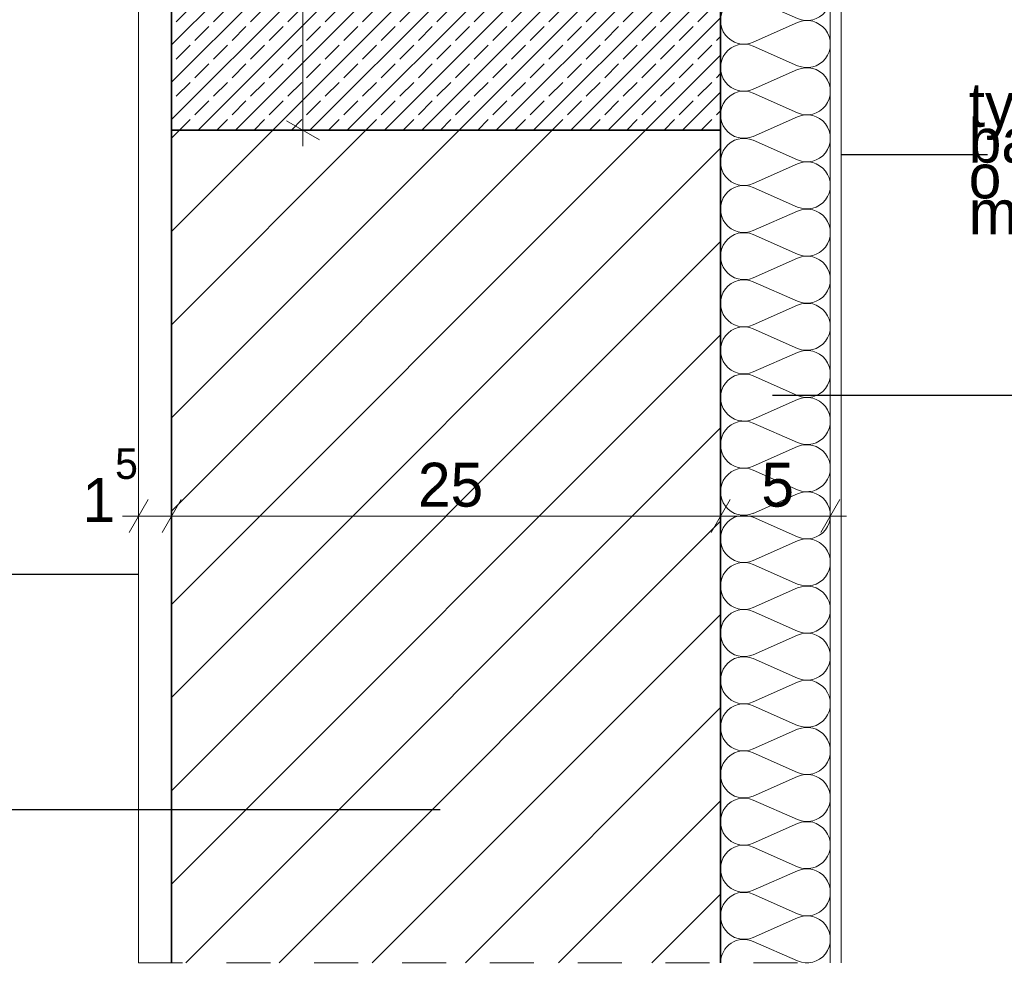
# Model space of a CAD drawing. Extents: x -109972 to -86652, y 98618 to 122888.
# Tile 9 of 74: x -98870 to -98421, y 106888 to 107319. Entities that reach past the tile are written whole.
import ezdxf

# ---------------------------------------------------------------- set-up
doc = ezdxf.new("R2010")
doc.units = 0
doc.header["$MEASUREMENT"] = 0
doc.linetypes.add('Przerywana', pattern=[40, 20, -20])
for name, color, linetype, lineweight in [('A-Opisy_Nr_Pióra__21', 7, 'Continuous', 13), ('Arch wykończenie_Nr_Pióra__46', 5, 'Continuous', 13), ('Arch wymiary_Nr_Pióra__21', 7, 'Continuous', 13), ('Arch ściany nośne_Nr_Pióra__21', 7, 'Continuous', 13), ('Arch ściany nośne_Nr_Pióra__27', 7, 'Continuous', 35), ('INWENT.ŚCIANY_Nr_Pióra__21', 7, 'Continuous', 13)]:
    doc.layers.add(name, color=color, linetype=linetype, lineweight=lineweight)
doc.layers.add('Arch ocieplenie', color=7, linetype='Continuous')
doc.layers.add('Arch wymiary', color=7, linetype='Continuous')
doc.layers.add('Arch ocieplenie_Nr_Pióra__24', color=7, linetype='Continuous', lineweight=13, true_color=0x029e21)
doc.styles.add('GENERATED_STYLE_2', font='txt')
doc.styles.add('GENERATED_STYLE_3', font='txt')
doc.styles.add('GENERATED_STYLE_4', font='txt')
doc.dimstyles.new('GENERATED_STYLE__3', dxfattribs={"dimtxt": 20, "dimasz": 11.4, "dimexe": 0.18, "dimexo": 0, "dimgap": 0.09, "dimtad": 1, "dimdec": 0, "dimlfac": 0.1, "dimzin": 0, "dimdsep": 46, "dimtxsty": 'GENERATED_STYLE_2', "dimblk": 'ARROWHEAD_2', "dimblk1": 'ARROWHEAD_2', "dimblk2": 'ARROWHEAD_2', "dimcen": 0.09, "dimclrd": 7, "dimclre": 7, "dimclrt": 7, "dimazin": 0, "dimtfac": 1, "dimtdec": 4, "dimtmove": 0, "dimatfit": 3, "dimfxl": 0, "dimtolj": 1, "dimtzin": 0, "dimarcsym": 0})
doc.dimstyles.new('GENERATED_STYLE__4', dxfattribs={"dimtxt": 20, "dimasz": 11.4, "dimexe": 0.18, "dimexo": 0, "dimgap": 0.09, "dimtad": 1, "dimtih": 1, "dimtoh": 1, "dimdec": 0, "dimlfac": 0.1, "dimzin": 0, "dimdsep": 46, "dimtxsty": 'GENERATED_STYLE_2', "dimblk": 'ARROWHEAD_2', "dimblk1": 'ARROWHEAD_2', "dimblk2": 'ARROWHEAD_2', "dimcen": 0.09, "dimclrd": 7, "dimclre": 7, "dimclrt": 7, "dimazin": 0, "dimtfac": 1, "dimtdec": 4, "dimtmove": 0, "dimatfit": 3, "dimfxl": 0, "dimtolj": 1, "dimtzin": 0, "dimarcsym": 0})
doc.dimstyles.new('GENERATED_STYLE__5', dxfattribs={"dimtxt": 0.18, "dimasz": 27.36, "dimexe": 0.18, "dimexo": 0.0625, "dimgap": 0.09, "dimtad": 0, "dimtih": 1, "dimtoh": 1, "dimdec": 4, "dimzin": 0, "dimdsep": 46, "dimcen": 0.09, "dimadec": 0, "dimazin": 0, "dimtfac": 1, "dimtdec": 4, "dimtmove": 0, "dimatfit": 3, "dimldrblk": 'ARROWHEAD_5', "dimfxl": 0, "dimtolj": 1, "dimtzin": 0, "dimarcsym": 0})

# ---------------------------------------------------------------- blocks, each defined once
blk = doc.blocks.new('Izolacja cieplna 14_13', base_point=(-98550.46, 106889.29))
at = {"layer": 'Arch ocieplenie_Nr_Pióra__24', "linetype": 'Continuous'}
for p, q in [((-98535.56, 107458.43), (-98515.36, 107467.35)), ((-98515.36, 107447.7), (-98535.56, 107456.62)), ((-98535.56, 107436.98), (-98515.36, 107445.9)), ((-98515.36, 107426.26), (-98535.56, 107435.18)), ((-98535.56, 107415.54), (-98515.36, 107424.46)), ((-98515.36, 107404.82), (-98535.56, 107413.74)), ((-98535.56, 107394.1), (-98515.36, 107403.02)), ((-98515.36, 107383.38), (-98535.56, 107392.3)), ((-98535.56, 107372.65), (-98515.36, 107381.57)), ((-98515.36, 107361.93), (-98535.56, 107370.85)), ((-98535.56, 107351.21), (-98515.36, 107360.13)), ((-98515.36, 107340.49), (-98535.56, 107349.41)), ((-98535.56, 107329.77), (-98515.36, 107338.69)), ((-98515.36, 107319.05), (-98535.56, 107327.97)), ((-98535.56, 107308.32), (-98515.36, 107317.24)), ((-98515.36, 107297.6), (-98535.56, 107306.52)), ((-98535.56, 107286.88), (-98515.36, 107295.8)), ((-98515.36, 107276.16), (-98535.56, 107285.08)), ((-98535.56, 107265.44), (-98515.36, 107274.36)), ((-98515.36, 107254.72), (-98535.56, 107263.64)), ((-98535.56, 107244), (-98515.36, 107252.92)), ((-98515.36, 107233.27), (-98535.56, 107242.19)), ((-98535.56, 107222.55), (-98515.36, 107231.47)), ((-98515.36, 107211.83), (-98535.56, 107220.75)), ((-98535.56, 107201.11), (-98515.36, 107210.03)), ((-98515.36, 107190.39), (-98535.56, 107199.31)), ((-98535.56, 107179.67), (-98515.36, 107188.59)), ((-98515.36, 107168.95), (-98535.56, 107177.87)), ((-98535.56, 107158.22), (-98515.36, 107167.14)), ((-98515.36, 107147.5), (-98535.56, 107156.42)), ((-98535.56, 107136.78), (-98515.36, 107145.7)), ((-98515.36, 107126.06), (-98535.56, 107134.98)), ((-98535.56, 107115.34), (-98515.36, 107124.26)), ((-98515.36, 107104.62), (-98535.56, 107113.54)), ((-98535.56, 107093.89), (-98515.36, 107102.82)), ((-98515.36, 107083.17), (-98535.56, 107092.09)), ((-98535.56, 107072.45), (-98515.36, 107081.37)), ((-98515.36, 107061.73), (-98535.56, 107070.65)), ((-98535.56, 107051.01), (-98515.36, 107059.93)), ((-98515.36, 107040.29), (-98535.56, 107049.21)), ((-98535.56, 107029.57), (-98515.36, 107038.49)), ((-98515.36, 107018.84), (-98535.56, 107027.76)), ((-98535.56, 107008.12), (-98515.36, 107017.04)), ((-98515.36, 106997.4), (-98535.56, 107006.32)), ((-98535.56, 106986.68), (-98515.36, 106995.6)), ((-98515.36, 106975.96), (-98535.56, 106984.88)), ((-98535.56, 106965.24), (-98515.36, 106974.16)), ((-98515.36, 106954.52), (-98535.56, 106963.44)), ((-98535.56, 106943.79), (-98515.36, 106952.71)), ((-98515.36, 106933.07), (-98535.56, 106941.99)), ((-98535.56, 106922.35), (-98515.36, 106931.27)), ((-98515.36, 106911.63), (-98535.56, 106920.55)), ((-98535.56, 106900.91), (-98515.36, 106909.83)), ((-98515.36, 106890.19), (-98535.56, 106899.11))]:
    blk.add_line(p, q, dxfattribs=at)
for centre, start_param, end_param in [((-98539.82, 107468.25), 1.570796, 3.554385), ((-98511.09, 107457.53), 2.728799, 6.695979), ((-98539.82, 107446.8), 5.870392, 9.837571), ((-98511.09, 107436.08), 2.728799, 6.695979), ((-98539.82, 107425.36), 5.870392, 9.837571), ((-98511.09, 107414.64), 2.728799, 6.695979), ((-98539.82, 107403.92), 5.870392, 9.837571), ((-98511.09, 107393.2), 2.728799, 6.695979), ((-98539.82, 107382.47), 5.870392, 9.837571), ((-98511.09, 107371.75), 2.728799, 6.695979), ((-98539.82, 107361.03), 5.870392, 9.837571), ((-98511.09, 107350.31), 2.728799, 6.695979), ((-98539.82, 107339.59), 5.870392, 9.837571), ((-98511.09, 107328.87), 2.728799, 6.695979), ((-98539.82, 107318.15), 5.870392, 9.837571), ((-98511.09, 107307.42), 2.728799, 6.695979), ((-98539.82, 107296.7), 5.870392, 9.837571), ((-98511.09, 107285.98), 2.728799, 6.695979), ((-98539.82, 107275.26), 5.870392, 9.837571), ((-98511.09, 107264.54), 2.728799, 6.695979), ((-98539.82, 107253.82), 5.870392, 9.837571), ((-98511.09, 107243.1), 2.728799, 6.695979), ((-98539.82, 107232.37), 5.870392, 9.837571), ((-98511.09, 107221.65), 2.728799, 6.695979), ((-98539.82, 107210.93), 5.870392, 9.837571), ((-98511.09, 107200.21), 2.728799, 6.695979), ((-98539.82, 107189.49), 5.870392, 9.837571), ((-98511.09, 107178.77), 2.728799, 6.695979), ((-98539.82, 107168.04), 5.870392, 9.837571), ((-98511.09, 107157.32), 2.728799, 6.695979), ((-98539.82, 107146.6), 5.870392, 9.837571), ((-98511.09, 107135.88), 2.728799, 6.695979), ((-98539.82, 107125.16), 5.870392, 9.837571), ((-98511.09, 107114.44), 2.728799, 6.695979), ((-98539.82, 107103.72), 5.870392, 9.837571), ((-98511.09, 107092.99), 2.728799, 6.695979), ((-98539.82, 107082.27), 5.870392, 9.837571), ((-98511.09, 107071.55), 2.728799, 6.695979), ((-98539.82, 107060.83), 5.870392, 9.837571), ((-98511.09, 107050.11), 2.728799, 6.695979), ((-98539.82, 107039.39), 5.870392, 9.837571), ((-98511.09, 107028.67), 2.728799, 6.695979), ((-98539.82, 107017.94), 5.870392, 9.837571), ((-98511.09, 107007.22), 2.728799, 6.695979), ((-98539.82, 106996.5), 5.870392, 9.837571), ((-98511.09, 106985.78), 2.728799, 6.695979), ((-98539.82, 106975.06), 5.870392, 9.837571), ((-98511.09, 106964.34), 2.728799, 6.695979), ((-98539.82, 106953.61), 5.870392, 9.837571), ((-98511.09, 106942.89), 2.728799, 6.695979), ((-98539.82, 106932.17), 5.870392, 9.837571), ((-98511.09, 106921.45), 2.728799, 6.695979), ((-98539.82, 106910.73), 5.870392, 9.837571), ((-98511.09, 106900.01), 2.728799, 6.695979), ((-98539.82, 106889.29), 5.870392, 7.853982)]:
    blk.add_ellipse(centre, major_axis=(0, 10.72), ratio=0.991826, start_param=start_param, end_param=end_param, dxfattribs=at)
blk = doc.blocks.new('*D147')
at = {"layer": 'Arch wymiary_Nr_Pióra__21', "linetype": 'Continuous'}
for p, q in [((-98740.62, 107468.25), (-98740.62, 107475.58)), ((-98733.12, 107463.92), (-98748.12, 107472.58)), ((-98729.37, 107468.25), (-98751.87, 107468.25)), ((-98740.62, 107268.25), (-98740.62, 107468.25)), ((-98748.12, 107272.58), (-98733.12, 107263.92)), ((-98729.37, 107268.25), (-98751.87, 107268.25)), ((-98740.62, 107260.91), (-98740.62, 107268.25))]:
    blk.add_line(p, q, dxfattribs=at)
at = {"layer": 'Arch wymiary_Nr_Pióra__21', "insert": (-98744.62, 107355.45), "char_height": 20, "attachment_point": 7, "rotation": 90, "style": 'GENERATED_STYLE_2'}
blk.add_mtext('{20}', dxfattribs=at)
blk = doc.blocks.new('ARROWHEAD_2')
at = {"color": 0, "linetype": 'Continuous', "lineweight": 0}
for p, q in [((-0.378, -0.655), (0.378, 0.655)), ((0, 0), (-1, 0))]:
    blk.add_line(p, q, dxfattribs=at)
blk = doc.blocks.new('*D148')
at = {"layer": 'Arch wymiary_Nr_Pióra__21', "linetype": 'Continuous'}
for p, q in [((-98815.46, 107081.39), (-98815.46, 107103.89)), ((-98800.46, 107081.39), (-98800.46, 107103.89)), ((-98811.13, 107100.14), (-98819.79, 107085.14)), ((-98796.13, 107100.14), (-98804.79, 107085.14)), ((-98822.79, 107092.64), (-98815.46, 107092.64)), ((-98815.46, 107092.64), (-98800.46, 107092.64))]:
    blk.add_line(p, q, dxfattribs=at)
at = {"layer": 'Arch wymiary_Nr_Pióra__21', "char_height": 20, "attachment_point": 7}
for s, insert, style in [('{1\\A1{\\H0.7x;\\S5^  ;}}', (-98841.04, 107089.95), 'GENERATED_STYLE_3'), ('{25}', (-98688.26, 107096.64), 'GENERATED_STYLE_2'), ('{5}', (-98531.86, 107096.64), 'GENERATED_STYLE_2')]:
    blk.add_mtext(s, dxfattribs=dict(at, insert=insert, style=style))
blk = doc.blocks.new('*D149')
at = {"layer": 'Arch wymiary_Nr_Pióra__21', "linetype": 'Continuous'}
for p, q in [((-98800.46, 107081.39), (-98800.46, 107103.89)), ((-98550.46, 107081.39), (-98550.46, 107103.89)), ((-98796.13, 107100.14), (-98804.79, 107085.14)), ((-98546.13, 107100.14), (-98554.79, 107085.14)), ((-98800.46, 107092.64), (-98550.46, 107092.64))]:
    blk.add_line(p, q, dxfattribs=at)
at = {"layer": 'Arch wymiary_Nr_Pióra__21', "char_height": 20, "attachment_point": 7}
for s, insert, style in [('{1\\A1{\\H0.7x;\\S5^  ;}}', (-98841.04, 107089.95), 'GENERATED_STYLE_3'), ('{25}', (-98688.26, 107096.64), 'GENERATED_STYLE_2'), ('{5}', (-98531.86, 107096.64), 'GENERATED_STYLE_2')]:
    blk.add_mtext(s, dxfattribs=dict(at, insert=insert, style=style))
blk = doc.blocks.new('*D150')
at = {"layer": 'Arch wymiary_Nr_Pióra__21', "linetype": 'Continuous'}
for p, q in [((-98550.46, 107081.39), (-98550.46, 107103.89)), ((-98500.46, 107081.39), (-98500.46, 107103.89)), ((-98546.13, 107100.14), (-98554.79, 107085.14)), ((-98504.79, 107085.14), (-98496.13, 107100.14)), ((-98550.46, 107092.64), (-98500.46, 107092.64)), ((-98500.46, 107092.64), (-98493.12, 107092.64))]:
    blk.add_line(p, q, dxfattribs=at)
at = {"layer": 'Arch wymiary_Nr_Pióra__21', "char_height": 20, "attachment_point": 7}
for s, insert, style in [('{1\\A1{\\H0.7x;\\S5^  ;}}', (-98841.04, 107089.95), 'GENERATED_STYLE_3'), ('{25}', (-98688.26, 107096.64), 'GENERATED_STYLE_2'), ('{5}', (-98531.86, 107096.64), 'GENERATED_STYLE_2')]:
    blk.add_mtext(s, dxfattribs=dict(at, insert=insert, style=style))
blk = doc.blocks.new('ARROWHEAD_5')
at = {"color": 0, "linetype": 'Continuous', "lineweight": 0}
blk.add_line((0, 0), (-1, 0), dxfattribs=at)
blk.add_solid([(-1, 0.2679), (0, 0), (-1, -0.2679), (-1, 0.2679)], dxfattribs=at)

msp = doc.modelspace()

# ---------------------------------------------------------------- hatches: boundary and pattern name
at = {"layer": 'Arch ściany nośne_Nr_Pióra__21', "linetype": 'Continuous'}
h = msp.add_hatch(dxfattribs=at)
h.set_pattern_fill('beton_zbrojony', color=256, style=0, pattern_type=2)
h.set_pattern_definition([(45, (0, 0), (-8.4852814, 8.4852814), []), (45, (-4.243, 4.243), (-8.4852814, 8.4852814), [9, -3])])
h.paths.add_polyline_path([(-98550.46, 107468.25), (-98550.46, 107268.25), (-98800.46, 107268.25), (-98800.46, 107468.25)], flags=0)
h = msp.add_hatch(dxfattribs=at)
h.set_pattern_fill('Common_Brick', color=256, style=0, pattern_type=2)
h.set_pattern_definition([(45, (0, 0), (-21.2132034, 21.2132034), [])])
h.paths.add_polyline_path([(-98550.46, 106889.29), (-98550.46, 107268.25), (-98800.46, 107268.25), (-98800.46, 106889.29)], flags=0)

# ---------------------------------------------------------------- linework, layer by layer
at = {"layer": 'Arch wykończenie_Nr_Pióra__46', "linetype": 'Continuous'}
for p, q in [((-98815.46, 107468.25), (-98815.46, 106889.29)), ((-98500.46, 107468.25), (-98500.46, 106889.29)), ((-98495.46, 107468.25), (-98495.46, 106889.29)), ((-98800.46, 107298.25), (-98800.46, 106889.29))]:
    msp.add_line(p, q, dxfattribs=at)
at = {"layer": 'Arch ściany nośne_Nr_Pióra__27', "linetype": 'Continuous'}
for p, q in [((-98800.46, 107268.25), (-98800.46, 107468.25)), ((-98550.46, 107468.25), (-98550.46, 107268.25)), ((-98550.46, 107268.25), (-98800.46, 107268.25)), ((-98800.46, 107268.25), (-98550.46, 107268.25)), ((-98800.46, 106889.29), (-98800.46, 107268.25)), ((-98550.46, 107268.25), (-98550.46, 106889.29))]:
    msp.add_line(p, q, dxfattribs=at)
at = {"layer": 'INWENT.ŚCIANY_Nr_Pióra__21', "linetype": 'Przerywana'}
msp.add_line((-98815.46, 106889.29), (-98495.46, 106889.29), dxfattribs=at)

# ---------------------------------------------------------------- block references
at = {"layer": 'Arch ocieplenie', "color": 104, "linetype": 'Continuous', "lineweight": 20, "true_color": 0x029e21}
msp.add_blockref('Izolacja cieplna 14_13', (-98550.46, 106889.29), dxfattribs=at)

# ---------------------------------------------------------------- texts
at = {"layer": 'A-Opisy_Nr_Pióra__21', "linetype": 'Continuous', "insert": (-98437.44, 107255.37), "char_height": 20, "width": 291.012, "attachment_point": 4, "line_spacing_factor": 0.488612, "style": 'GENERATED_STYLE_4'}
msp.add_mtext('{tynk silikatowo-silikonowy \\Pbarwiony w masie \\Po fakturze "baranek" 1,5 mm}', dxfattribs=at)

# ---------------------------------------------------------------- dimensions: what is measured, and where the dimension line sits
at = {"layer": 'Arch wymiary', "linetype": 'Continuous'}
dim = msp.add_linear_dim(base=(-98740.62, 107268.25), p1=(-98760.29, 107268.25), p2=(-98761.27, 107468.25), angle=90, dimstyle='GENERATED_STYLE__3', dxfattribs=at)
dim.commit()
dim.dimension.update_dxf_attribs({"geometry": '*D147', "text_midpoint": (-98754.62, 107370.62)})
for base, p1, p2, picture, middle in [((-98815.45709474, 107092.64196779), (-98815.45709474, 107090.18297091), (-98800.45709474, 107114.77293969), '*D148', (-98813.42869454, 107106.64196779)), ((-98815.46, 107092.64), (-98800.46, 107114.77), (-98550.46, 107113.36), '*D149', (-98673.08, 107106.64)), ((-98815.46, 107092.64), (-98550.46, 107113.36), (-98500.46, 107121.33), '*D150', (-98524.27, 107106.64))]:
    dim = msp.add_linear_dim(base=base, p1=p1, p2=p2, dimstyle='GENERATED_STYLE__4', dxfattribs=at)
    dim.commit()
    dim.dimension.update_dxf_attribs({"geometry": picture, "text_midpoint": middle})

# ---------------------------------------------------------------- leaders
at = {"layer": 'A-Opisy_Nr_Pióra__21', "linetype": 'Continuous', "annotation_type": 0, "has_hookline": 1, "hookline_direction": 1}
for points, text_width in [([(-98495.46, 107257.26), (-98428.83, 107257.26)], 307.62), ([(-98526.76, 107147.66), (-98308.55, 107147.66)], 152.38), ([(-98815.46, 107066.06), (-98963.47, 107066.06)], 320), ([(-98678.15, 106959.03), (-98900.01, 106959.03)], 276.19)]:
    msp.add_leader(points, dimstyle='GENERATED_STYLE__5', dxfattribs=dict(at, text_width=text_width))

doc.saveas('drawing.dxf')
